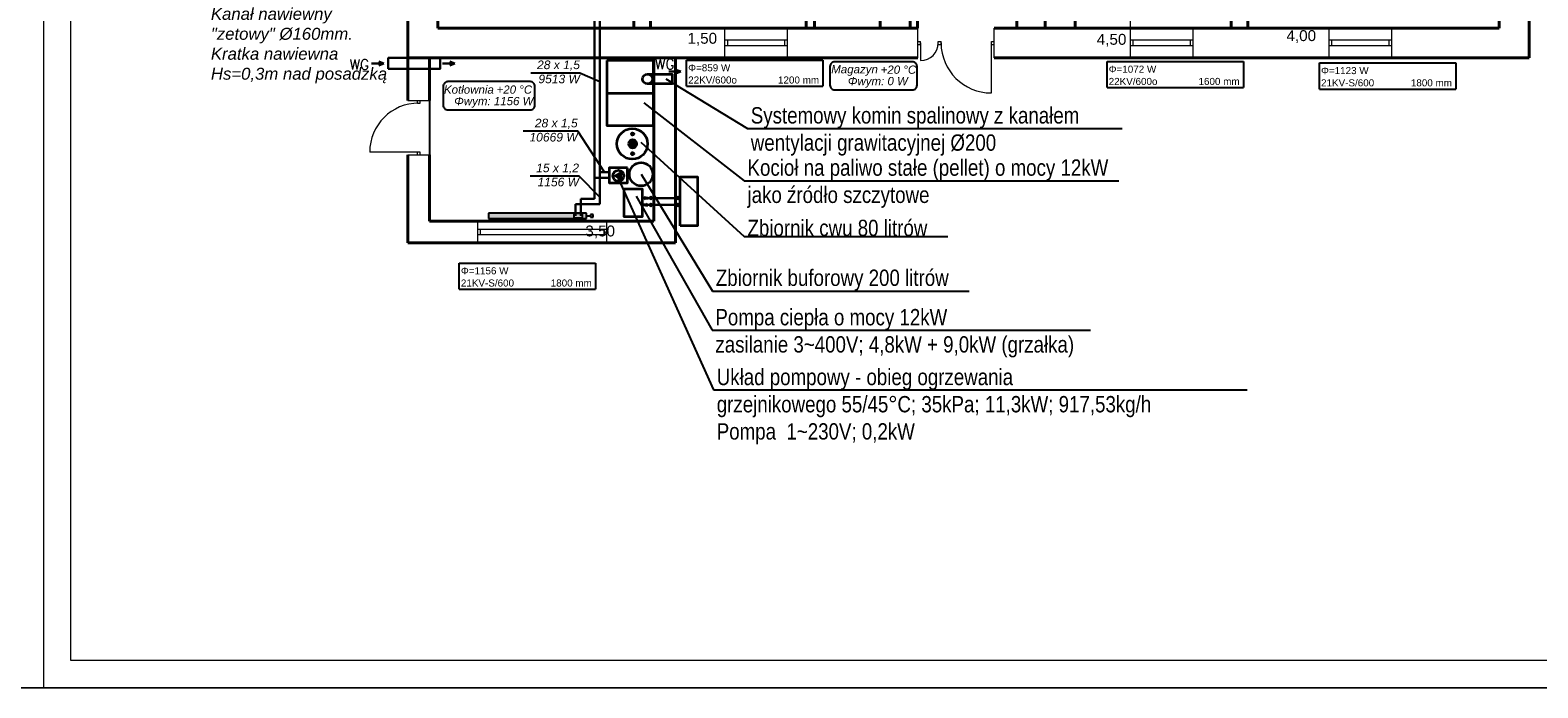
# Model space of a CAD drawing. Header units: millimetres. Extents: x 39871 to 53385, y 51832 to 57813.
# Tile 3 of 88: x 44046 to 46816, y 51832 to 53040. Entities that reach past the tile are written whole.
import ezdxf
from ezdxf import colors
from ezdxf.entities.mleader import LeaderData, LeaderLine
from ezdxf.enums import TextEntityAlignment as Align
from ezdxf.lldxf.tags import DXFTag
from ezdxf.math import Vec2, Vec3

# ---------------------------------------------------------------- set-up
doc = ezdxf.new("R2010")
doc.units = ezdxf.units.MM
for name, color, linetype, lineweight in [('cienka', 250, 'Continuous', 18), ('gruba', 8, 'Continuous', 40), ('IS_ARMATURA', 7, 'Continuous', 35), ('IS_KAN_OPIS', 7, 'Continuous', 30), ('IS_KT_OPIS', 100, 'Continuous', 15), ('IS_WENTN', 150, 'Continuous', 30), ('KRESKOWANIE', 9, 'Continuous', 0), ('Rurociągi (wszystkie)', 1, 'Continuous', 30), ('wymiary', 8, 'Continuous', 15)]:
    doc.layers.add(name, color=color, linetype=linetype, lineweight=lineweight)
for name, color, linetype in [('CP_UCSSPEC', 8, 'Continuous'), ('IS_Opisy_działek_Therm', 7, 'SOLID'), ('IS_Opisy_działek_Wodociag', 7, 'SOLID'), ('IS_Text_Armatury_Therm', 7, 'Continuous'), ('IS_Text_Konstrukcji', 7, 'Continuous'), ('IS_Text_Odbiornikow_Therm', 7, 'Continuous')]:
    doc.layers.add(name, color=color, linetype=linetype)
for name, color, linetype, true_color in [('IS_Armatura_podłączeniowa_grz._dolnozas.', 7, 'SOLID', 0x000000), ('IS_Armatura_Therm', 7, 'SOLID', 0x000000), ('IS_Grzejniki_Plan_rzut', 7, 'SOLID', 0x000000), ('IS_Konstrukcja', 7, 'SOLID', 0x000000)]:
    doc.layers.add(name, color=color, linetype=linetype, true_color=true_color)
doc.layers.add('IS_Powrót', color=5, linetype='DASH', lineweight=30, true_color=0x0000ff)
doc.layers.add('IS_Zasilanie', color=1, linetype='SOLID', lineweight=30, true_color=0xff0000)
doc.styles.add('ARIAL', font='ARIALN.TTF')
doc.styles.add('CP_ATTR', font='romans.shx')
doc.styles.add('FDBES', font='simplex.shx')
doc.styles.get("Standard").update_dxf_attribs({"font": 'GOTHIC.TTF'})
tags = doc.linetypes.add('DASH', pattern=[15, 10, -5]).pattern_tags.tags
tags[6:7] = [DXFTag(74, 4), DXFTag(75, 0), DXFTag(340, '0'), DXFTag(46, 0.0), DXFTag(50, 0.0), DXFTag(44, 0.0), DXFTag(45, 0.0)]
tags[4:5] = [DXFTag(74, 4), DXFTag(75, 0), DXFTag(340, '0'), DXFTag(46, 0.0), DXFTag(50, 0.0), DXFTag(44, 0.0), DXFTag(45, 0.0)]
tags = doc.linetypes.add('SOLID', pattern=[10, 10, 0]).pattern_tags.tags
tags[6:7] = [DXFTag(74, 4), DXFTag(75, 0), DXFTag(340, '0'), DXFTag(46, 0.0), DXFTag(50, 0.0), DXFTag(44, 0.0), DXFTag(45, 0.0)]
tags[4:5] = [DXFTag(74, 4), DXFTag(75, 0), DXFTag(340, '0'), DXFTag(46, 0.0), DXFTag(50, 0.0), DXFTag(44, 0.0), DXFTag(45, 0.0)]

# ---------------------------------------------------------------- blocks, each defined once
blk = doc.blocks.new('2dar_Flush03_ff7hats')
for p, q in [((-13.5, 0), (13.5, 0)), ((-17.5, -49), (-17.5, -4)), ((-11.5, -17.6), (-12.5, -44.4)), ((-6.7, -12), (6.7, -12)), ((-4.8, -17.9), (4.8, -17.9)), ((-4.8, -17.9), (-4.8, -23.5)), ((4.8, -17.9), (4.8, -23.5)), ((11.5, -17.6), (12.5, -44.4)), ((17.5, -4), (17.5, -49)), ((-12.5, -54), (12.5, -54)), ((-7.7, -48.9), (7.7, -48.9)), ((-7.7, -50), (7.7, -50)), ((-6.2, -33.2), (6.2, -33.2)), ((-6.2, -33.8), (6.2, -33.8))]:
    blk.add_line(p, q)
for centre, radius, start, end in [((-13.5, -4), 4, 90, 180), ((13.5, -4), 4, 0, 90), ((-12.5, -49), 5, 180, 270), ((12.5, -49), 5, 270, 0)]:
    blk.add_arc(centre, radius, start, end)
for centre, major_axis, start_param, end_param in [((-5.6, -25.7), (0, 7.54), 1.795387, 3.036651), ((-6.7, -17.6), (0, 5.59), 0, 1.570796), ((0, -23.5), (0, 5.59), 1.570796, 4.712389), ((5.5, -25.7), (0, 7.62), 3.249935, 4.46248), ((6.7, -17.6), (0, 5.59), -1.570796, 0), ((-7.7, -43.3), (0, 5.59), 1.664853, 3.141593), ((-7.7, -44.4), (0, 5.59), 1.570796, 3.141593), ((-5.6, -26.3), (0, 7.54), 1.783388, 3.036651), ((5.5, -26.2), (0, 7.62), 3.249935, 4.473293), ((7.7, -43.3), (0, 5.59), 3.141593, 4.618332), ((7.7, -44.4), (0, 5.59), 3.141593, 4.712389)]:
    blk.add_ellipse(centre, major_axis=major_axis, ratio=0.860324, start_param=start_param, end_param=end_param)
at = {"style": 'CP_ATTR', "flags": 9}
for tag in ['OTHER', 'PRICE', 'WEIGHT', 'CHARACTER', 'ORDER-NO', 'PRODUCT-TYPE', 'ARTICLE', 'PRODUCER', 'NUMBER', 'GROUP', 'NAME']:
    blk.add_attdef(tag, text='', height=0.00005, dxfattribs=at).set_placement((-14.7, -2.6), align=Align.MIDDLE_LEFT)
blk = doc.blocks.new('cp_insbp_1')
blk.add_point((0, 0))
at = {"style": 'CP_ATTR', "flags": 9}
for tag in ['FORM', 'TYPE', 'ID', 'WIDTH', 'HEIGHT', 'SYSTEM', 'VERSION', 'PIPE', 'OTHER']:
    blk.add_attdef(tag, text='', height=0.00005, dxfattribs=at).set_placement((-1, 1), align=Align.MIDDLE_LEFT)
blk = doc.blocks.new('cp_insbp_2')
blk.add_point((0, 0))
at = {"style": 'CP_ATTR', "flags": 9}
for tag in ['FORM', 'TYPE', 'ID', 'WIDTH', 'HEIGHT', 'SYSTEM', 'VERSION', 'PIPE', 'OTHER']:
    blk.add_attdef(tag, text='', height=0.00005, dxfattribs=at).set_placement((-1, 1), align=Align.MIDDLE_LEFT)
blk = doc.blocks.new('cp_insbp_3')
blk.add_point((0, 0))
at = {"style": 'CP_ATTR', "flags": 9}
for tag in ['OTHER', 'PIPE', 'VERSION', 'SYSTEM', 'HEIGHT', 'WIDTH', 'ID', 'TYPE', 'FORM']:
    blk.add_attdef(tag, text='', height=0.00005, dxfattribs=at).set_placement((-1, 1), align=Align.MIDDLE_LEFT)
blk = doc.blocks.new('2DARZ_115a_f5x525s')
for p, q in [((-21.5, 0), (21.5, 0)), ((-21.5, 0), (-21.5, -35)), ((21.5, 0), (21.5, -35)), ((-19, -5), (19, -5)), ((-19, -5), (-19, -32.5)), ((19, -5), (19, -32.5)), ((-21.5, -35), (21.5, -35)), ((-19, -32.5), (19, -32.5))]:
    blk.add_line(p, q)
blk.add_circle((0, -10.9), 1.75)
at = {"layer": 'CP_UCSSPEC', "xscale": 0.005, "yscale": 0.005, "zscale": 0.005}
for name, p in [('cp_insbp_2', (-21.5, 0)), ('cp_insbp_1', (0, 0)), ('cp_insbp_3', (21.5, 0))]:
    blk.add_blockref(name, p, dxfattribs=at)
at = {"style": 'CP_ATTR', "flags": 9}
for tag in ['OTHER', 'PRICE', 'WEIGHT', 'CHARACTER', 'ORDER-NO', 'PRODUCT-TYPE', 'ARTICLE', 'PRODUCER', 'NUMBER', 'GROUP', 'NAME']:
    blk.add_attdef(tag, text='', height=0.00005, dxfattribs=at).set_placement((-9.4, -1.2), align=Align.MIDDLE_LEFT)
blk = doc.blocks.new('cp_insbp_4')
blk.add_point((0, 0))
at = {"style": 'CP_ATTR', "flags": 9}
for tag in ['FORM', 'TYPE', 'ID', 'WIDTH', 'HEIGHT', 'SYSTEM', 'VERSION', 'PIPE', 'OTHER']:
    blk.add_attdef(tag, text='', height=0.0000025, dxfattribs=at).set_placement((0, 0), align=Align.MIDDLE_LEFT)
blk = doc.blocks.new('G$CBFF5C414')
for p, q in [((0, 43), (90.4, 43)), ((0, 0), (0, 43)), ((4, 39), (43.2, 39)), ((4, 4), (4, 39)), ((43.2, 39), (43.2, 4)), ((86.4, 39), (47.2, 39)), ((47.2, 39), (47.2, 4)), ((86.4, 4), (86.4, 39)), ((90.4, 43), (90.4, 0)), ((90.4, 0), (0, 0)), ((43.2, 4), (4, 4)), ((47.2, 4), (86.4, 4))]:
    blk.add_line(p, q)
for centre in [(33.6, 20.7), (56.8, 20.7)]:
    blk.add_circle(centre, 2.5)
at = {"layer": 'CP_UCSSPEC'}
for name, p, xscale, yscale, zscale in [('cp_insbp_2', (0, 43), 0.005, 0.005, 0.005), ('cp_insbp_1', (35, 43), 0.005, 0.005, 0.005), ('cp_insbp_3', (70, 43), 0.005, 0.005, 0.005), ('cp_insbp_4', (35, 21.5), 0.1, 0.1, 0.1), ('cp_insbp_4', (55.4, 21.5), -0.1, 0.1, 0.1)]:
    blk.add_blockref(name, p, dxfattribs=dict(at, xscale=xscale, yscale=yscale, zscale=zscale))
at = {"style": 'CP_ATTR', "flags": 9}
for tag in ['NAME', 'GROUP', 'NUMBER', 'PRODUCER', 'ARTICLE', 'PRODUCT-TYPE', 'ORDER-NO', 'CHARACTER', 'WEIGHT', 'PRICE', 'OTHER']:
    blk.add_attdef(tag, text='', height=0.00005, dxfattribs=at).set_placement((20.8, 43), align=Align.MIDDLE_LEFT)
blk = doc.blocks.new('G$C05CD4EAE')
at = {"layer": 'cienka'}
for p, q in [((975, 1792), (975, 1752)), ((1090, 1777), (975, 1777)), ((980, 1777), (980, 1767)), ((1085, 1777), (1085, 1767)), ((1090, 1792), (1090, 1752)), ((1117, 1792), (1117, 1752)), ((1232, 1777), (1117, 1777)), ((1122, 1777), (1122, 1767)), ((1227, 1777), (1227, 1767)), ((1232, 1792), (1232, 1752)), ((1090, 1767), (975, 1767)), ((1232, 1767), (1117, 1767)), ((1400, 1632), (1360, 1632)), ((1377.5, 1627), (1377.5, 1632)), ((1377.5, 1627), (1382.5, 1627)), ((1382.5, 1627), (1382.5, 1632)), ((1400, 1532), (1360, 1532)), ((1382.5, 1537), (1377.5, 1537)), ((1377.5, 1532), (1377.5, 1537)), ((1380, 1537), (1470, 1537)), ((1382.5, 1532), (1382.5, 1537)), ((298, 1492), (298, 1437)), ((413, 1469.5), (298, 1469.5)), ((303, 1469.5), (303, 1459.5)), ((408, 1469.5), (408, 1459.5)), ((413, 1492), (413, 1437)), ((625, 1492), (625, 1437)), ((625, 1469.5), (710, 1469.5)), ((630, 1469.5), (630, 1459.5)), ((705, 1469.5), (705, 1459.5)), ((710, 1492), (710, 1437)), ((795, 1469.5), (710, 1469.5)), ((715, 1469.5), (715, 1459.5)), ((790, 1469.5), (790, 1459.5)), ((795, 1492), (795, 1437)), ((1400, 1492), (1400, 1437)), ((1515, 1469.5), (1400, 1469.5)), ((1405, 1469.5), (1405, 1459.5)), ((1510, 1469.5), (1510, 1459.5)), ((1515, 1492), (1515, 1437)), ((1755, 1492), (1755, 1437)), ((1870, 1469.5), (1755, 1469.5)), ((1760, 1469.5), (1760, 1459.5)), ((1865, 1469.5), (1865, 1459.5)), ((1870, 1492), (1870, 1437)), ((413, 1459.5), (298, 1459.5)), ((625, 1459.5), (710, 1459.5)), ((795, 1459.5), (710, 1459.5)), ((1515, 1459.5), (1400, 1459.5)), ((1870, 1459.5), (1755, 1459.5)), ((1265.5, 1277), (1265.5, 1282)), ((1265.5, 1277), (1270.5, 1277)), ((1270.5, 1277), (1270.5, 1282)), ((962.5, 1252), (962.5, 1257)), ((962.5, 1252), (967.5, 1252)), ((967.5, 1252), (967.5, 1257)), ((2075, 1267), (2130, 1267)), ((2097.5, 1267), (2097.5, 1152)), ((2097.5, 1262), (2107.5, 1262)), ((2107.5, 1267), (2107.5, 1152)), ((1240.5, 1192), (1240.5, 1192)), ((1270.5, 1197), (1265.5, 1197)), ((1265.5, 1192), (1265.5, 1197)), ((1268, 1197), (1348, 1197)), ((1270.5, 1192), (1270.5, 1197)), ((967.5, 1162), (962.5, 1162)), ((962.5, 1157), (962.5, 1162)), ((965, 1162), (1055, 1162)), ((967.5, 1157), (967.5, 1162)), ((2075, 1152), (2130, 1152)), ((2097.5, 1157), (2107.5, 1157)), ((1595.3, 1106), (1595.3, 1111)), ((1600.3, 1106), (1600.3, 1111)), ((1595.3, 1106), (1600.3, 1106)), ((1600.3, 1026), (1595.3, 1026)), ((1595.3, 1021), (1595.3, 1026)), ((1597.8, 1026), (1677.8, 1026)), ((1600.3, 1021), (1600.3, 1026)), ((1067.5, 918), (1067.5, 978)), ((1007.5, 946), (1007.5, 890)), ((1072.5, 890), (1072.5, 946)), ((728.5, 920.5), (723.5, 920.5)), ((728.5, 915.5), (723.5, 915.5)), ((728.5, 915.5), (728.5, 920.5)), ((808.5, 915.5), (808.5, 920.5)), ((808.5, 920.5), (813.5, 920.5)), ((808.5, 918), (808.5, 838)), ((808.5, 915.5), (813.5, 915.5)), ((1007.5, 910.5), (1007.5, 925.5)), ((1012.5, 920.5), (1007.5, 920.5)), ((1012.5, 915.5), (1007.5, 915.5)), ((1012.5, 915.5), (1012.5, 920.5)), ((1067.5, 915.5), (1067.5, 920.5)), ((1067.5, 920.5), (1072.5, 920.5)), ((1067.5, 915.5), (1072.5, 915.5)), ((70, 872), (125, 872)), ((92.5, 872), (92.5, 757)), ((92.5, 867), (102.5, 867)), ((102.5, 872), (102.5, 757)), ((70, 757), (125, 757)), ((92.5, 762), (102.5, 762)), ((1404.2, 757), (1404.2, 745)), ((1409.2, 753.5), (1404.2, 753.5)), ((1409.2, 748.5), (1404.2, 748.5)), ((1409.2, 748.5), (1409.2, 753.5)), ((1409.2, 751), (1409.2, 696)), ((1464.2, 748.5), (1464.2, 753.5)), ((1464.2, 753.5), (1469.2, 753.5)), ((1464.2, 748.5), (1469.2, 748.5)), ((1469.2, 757), (1469.2, 745)), ((1496.2, 757), (1496.2, 745)), ((1501.2, 753.5), (1496.2, 753.5)), ((1501.2, 748.5), (1496.2, 748.5)), ((1501.2, 748.5), (1501.2, 753.5)), ((1501.2, 751), (1501.2, 696)), ((1556.2, 748.5), (1556.2, 753.5)), ((1556.2, 753.5), (1561.2, 753.5)), ((1556.2, 748.5), (1561.2, 748.5)), ((1561.2, 757), (1561.2, 745)), ((2075, 742), (2130, 742)), ((2097.5, 742), (2097.5, 627)), ((2097.5, 737), (2107.5, 737)), ((2107.5, 742), (2107.5, 627)), ((1002.5, 711), (1002.5, 679)), ((1007.5, 697.5), (1002.5, 697.5)), ((1007.5, 692.5), (1002.5, 692.5)), ((1007.5, 692.5), (1007.5, 697.5)), ((1077.5, 692.5), (1077.5, 697.5)), ((1077.5, 697.5), (1082.5, 697.5)), ((1077.5, 695), (1077.5, 625)), ((1077.5, 692.5), (1082.5, 692.5)), ((1082.5, 711), (1082.5, 679)), ((1132.5, 711), (1132.5, 679)), ((1137.5, 697.5), (1132.5, 697.5)), ((1137.5, 692.5), (1132.5, 692.5)), ((1137.5, 692.5), (1137.5, 697.5)), ((1137.5, 695), (1137.5, 625)), ((1207.5, 692.5), (1207.5, 697.5)), ((1207.5, 697.5), (1212.5, 697.5)), ((1207.5, 692.5), (1212.5, 692.5)), ((1212.5, 711), (1212.5, 679)), ((965, 674), (885, 674)), ((962.5, 674), (962.5, 679)), ((962.5, 674), (967.5, 674)), ((967.5, 674), (967.5, 679)), ((1265.5, 674), (1265.5, 679)), ((1265.5, 674), (1270.5, 674)), ((1270.5, 674), (1270.5, 679)), ((2075, 627), (2130, 627)), ((2097.5, 632), (2107.5, 632)), ((890.8, 532.5), (890.8, 592.5)), ((967.5, 594), (962.5, 594)), ((962.5, 589), (962.5, 594)), ((967.5, 589), (967.5, 594)), ((1270.5, 594), (1265.5, 594)), ((1265.5, 589), (1265.5, 594)), ((1268, 594), (1348, 594)), ((1270.5, 589), (1270.5, 594)), ((70, 577), (125, 577)), ((92.5, 577), (92.5, 462)), ((92.5, 572), (102.5, 572)), ((102.5, 577), (102.5, 462)), ((1597.8, 570), (1517.8, 570)), ((1595.3, 570), (1595.3, 575)), ((1595.3, 570), (1600.3, 570)), ((1600.3, 570), (1600.3, 575)), ((830.8, 525), (830.8, 540)), ((835.8, 535), (830.8, 535)), ((835.8, 530), (830.8, 530)), ((835.8, 530), (835.8, 535)), ((890.8, 530), (890.8, 535)), ((890.8, 535), (895.8, 535)), ((890.8, 530), (895.8, 530)), ((895.8, 525), (895.8, 540)), ((1600.3, 490), (1595.3, 490)), ((1595.3, 485), (1595.3, 490)), ((1600.3, 485), (1600.3, 490)), ((70, 462), (125, 462)), ((92.5, 467), (102.5, 467)), ((652, 395), (652, 340)), ((767, 395), (767, 340)), ((1007, 340), (1007, 395)), ((1147, 340), (1147, 395)), ((1397, 395), (1397, 340)), ((1512, 395), (1512, 340)), ((1762, 395), (1762, 340)), ((1877, 395), (1877, 340)), ((767, 372.5), (652, 372.5)), ((767, 362.5), (652, 362.5)), ((657, 372.5), (657, 362.5)), ((762, 372.5), (762, 362.5)), ((1007, 370), (1012, 370)), ((1007, 365), (1012, 365)), ((1012, 365), (1012, 370)), ((1012, 367.5), (1012, 335)), ((1044.5, 365), (1044.5, 370)), ((1044.5, 370), (1049.5, 370)), ((1044.5, 365), (1049.5, 365)), ((1049.5, 365), (1049.5, 370)), ((1142, 365), (1142, 370)), ((1142, 370), (1147, 370)), ((1142, 275.6), (1142, 367.5)), ((1142, 365), (1147, 365)), ((1512, 372.5), (1397, 372.5)), ((1512, 362.5), (1397, 362.5)), ((1402, 372.5), (1402, 362.5)), ((1507, 372.5), (1507, 362.5)), ((1877, 372.5), (1762, 372.5)), ((1877, 362.5), (1762, 362.5)), ((1767, 372.5), (1767, 362.5)), ((1872, 372.5), (1872, 362.5)), ((70, 262), (110, 262)), ((87.5, 257), (87.5, 262)), ((87.5, 257), (92.5, 257)), ((92.5, 257), (92.5, 262)), ((90, 167), (0, 167)), ((92.5, 167), (87.5, 167)), ((87.5, 162), (87.5, 167)), ((92.5, 162), (92.5, 167)), ((70, 162), (110, 162)), ((198, 40), (198, 0)), ((435, 40), (435, 0)), ((435, 25), (198, 25)), ((435, 15), (198, 15)), ((203, 25), (203, 15)), ((430, 25), (430, 15))]:
    blk.add_line(p, q, dxfattribs=at)
for centre, radius, start, end in [((1380, 1537), 90, 0, 90), ((1268, 1197), 80, 0, 91.7357), ((965, 1162), 90, 0, 90), ((1597.8, 1026), 80, 0, 91.7357), ((1072.9, 917.8), 60.4, 95.142, 179.8371), ((808.5, 918), 80, 180, 270), ((1409.2, 751), 55, 270, 0), ((1501.2, 751), 55, 270, 0), ((1077.5, 695), 70, 180, 270), ((1137.5, 695), 70, 270, 0), ((965, 674), 80, 180, 270), ((1268, 594), 80, 0, 90), ((895.8, 532.5), 60, 94.7802, 180), ((1597.8, 570), 80, 180, 270), ((1012, 367.5), 32.5, 270, 0), ((1142, 368.1), 92.5, 180.3917, 270), ((90, 167), 90, 90, 180)]:
    blk.add_arc(centre, radius, start, end, dxfattribs=at)
at = {"layer": 'gruba'}
for p, q in [((805, 1492), (805, 1792)), ((805, 1792), (1400, 1792)), ((1400, 1792), (1400, 1632)), ((845, 1492), (845, 1752)), ((845, 1752), (1360, 1752)), ((1360, 1752), (1360, 1632)), ((1360, 1532), (1360, 1492)), ((1400, 1532), (1400, 1492)), ((70, 1492), (1027, 1492)), ((70, 1492), (70, 262)), ((1027, 1437), (1027, 1492)), ((1177, 1492), (2130, 1492)), ((1177, 1437), (1177, 1492)), ((2130, 1492), (2130, 340)), ((125, 1437), (485, 1437)), ((125, 1437), (125, 946)), ((485, 1437), (485, 1257)), ((517, 1437), (485, 1437)), ((515.5, 1437), (515.5, 1257)), ((517, 1437), (939, 1437)), ((937.5, 1437), (937.5, 1257)), ((1005, 1437), (939, 1437)), ((992.5, 1437), (992.5, 1257)), ((1005, 1437), (1027, 1437)), ((1177, 1437), (1253, 1437)), ((1240.5, 1437), (1240.5, 1282)), ((1319, 1437), (1253, 1437)), ((1295.5, 1437), (1295.5, 1282)), ((1319, 1437), (2075, 1437)), ((1582.5, 1437), (1582.5, 1192)), ((1613, 1437), (1613, 1111)), ((2075, 1437), (2075, 946)), ((1240.5, 1282), (1295.5, 1282)), ((485, 1257), (515.5, 1257)), ((937.5, 1257), (992.5, 1257)), ((1582.5, 1192), (1240.5, 1192)), ((1240.5, 1192), (1240.5, 1145)), ((485, 1157), (485, 946)), ((485, 1157), (515.5, 1157)), ((515.5, 1157), (515.5, 946)), ((937.5, 1157), (864.5, 1157)), ((864.5, 1157), (864.5, 946)), ((937.5, 1157), (937.5, 946)), ((937.5, 1157), (992.5, 1157)), ((992.5, 1157), (992.5, 946)), ((1240.5, 1145), (1240.5, 1111)), ((1295.5, 1145), (1582.5, 1145)), ((1295.5, 1111), (1295.5, 1145)), ((1582.5, 1145), (1582.5, 1111)), ((1240.5, 1111), (1295.5, 1111)), ((1582.5, 1111), (1613, 1111)), ((1240.5, 1026), (1295.5, 1026)), ((1240.5, 1026), (1240.5, 946)), ((1295.5, 1026), (1296.2, 946)), ((1582.5, 1021), (1613, 1021)), ((1582.5, 1021), (1582.5, 946)), ((1613, 1021), (1613, 946)), ((125, 946), (485, 946)), ((125, 946), (125, 890)), ((515.5, 946), (723.5, 946)), ((723.5, 946), (723.5, 890)), ((813.5, 946), (937.5, 946)), ((813.5, 946), (813.5, 890)), ((992.5, 946), (1007.5, 946)), ((1072.5, 946), (1240.5, 946)), ((1296.2, 946), (1296.2, 890)), ((1386.2, 946), (1582.5, 946)), ((1386.2, 946), (1386.2, 890)), ((1613, 946), (1825, 946)), ((1825, 946), (1825, 890)), ((1915, 946), (2075, 946)), ((1915, 946), (1915, 890)), ((2075, 946), (2075, 890)), ((125, 890), (723.5, 890)), ((125, 890), (125, 395)), ((485, 890), (485, 832)), ((515.5, 890), (515.5, 832)), ((813.5, 890), (937.5, 890)), ((937.5, 890), (937.5, 679)), ((992.5, 890), (1007.5, 890)), ((992.5, 890), (992.5, 711)), ((1072.5, 890), (1240.5, 890)), ((1090.5, 890), (1090.5, 711)), ((1122.5, 890), (1122.5, 711)), ((1240.5, 890), (1240.5, 711)), ((1296.2, 890), (1296.2, 679)), ((1386.2, 890), (1582.5, 890)), ((1386.2, 890), (1386.2, 745)), ((1398.2, 890), (1398.2, 757)), ((1478.2, 890), (1478.2, 757)), ((1490.2, 890), (1490.2, 757)), ((1582.5, 575), (1582.5, 890)), ((1613, 890), (1825, 890)), ((1613, 890), (1613, 575)), ((1915, 890), (2075, 890)), ((2075, 890), (2075, 395)), ((515.5, 832), (485, 832)), ((992.5, 773), (1090.5, 773)), ((992.5, 766), (1090.5, 766)), ((1398.2, 757), (1404.2, 757)), ((1469.2, 757), (1478.2, 757)), ((1490.2, 757), (1496.2, 757)), ((1561.2, 757), (1582.5, 757)), ((485, 742), (485, 655)), ((515.5, 742), (485, 742)), ((515.5, 742), (515.5, 655)), ((1386.2, 745), (1404.2, 745)), ((1469.2, 745), (1496.2, 745)), ((1561.2, 745), (1582.5, 745)), ((485, 707), (215, 707)), ((215, 707), (215, 691)), ((992.5, 711), (1002.5, 711)), ((1082.5, 711), (1090.5, 711)), ((1122.5, 711), (1132.5, 711)), ((1212.5, 711), (1240.5, 711)), ((215, 691), (485, 691)), ((1003.5, 679), (937.5, 679)), ((992.5, 679), (1002.5, 679)), ((1082.5, 679), (1132.5, 679)), ((1212.5, 679), (1240.5, 679)), ((1296.2, 679), (1240.5, 679)), ((515.5, 655), (485, 655)), ((992.5, 589), (937.5, 589)), ((937.5, 589), (937.5, 395)), ((992.5, 589), (992.5, 395)), ((1240.5, 589), (1240.5, 395)), ((1296.2, 589), (1240.5, 589)), ((1296.2, 589), (1296.2, 395)), ((485, 565), (485, 395)), ((515.5, 565), (485, 565)), ((515.5, 565), (515.5, 395)), ((1613, 575), (1582.5, 575)), ((801.8, 540), (801.8, 395)), ((801.8, 540), (830.8, 540)), ((895.8, 540), (937.5, 540)), ((1406.2, 530), (1296.2, 530)), ((1406.2, 505), (1406.2, 530)), ((816.8, 525), (816.8, 395)), ((816.8, 525), (830.8, 525)), ((895.8, 525), (937.5, 525)), ((1406.2, 505), (1296.2, 505)), ((1613, 485), (1582.5, 485)), ((1582.5, 485), (1582.5, 395)), ((1613, 485), (1613, 395)), ((1006.5, 440), (992.5, 440)), ((1006.5, 440), (1006.5, 395)), ((1240.5, 440), (1188.5, 440)), ((1188.5, 440), (1188.5, 395)), ((1240.5, 395), (1240.5, 440)), ((485, 395), (125, 395)), ((517, 395), (485, 395)), ((563.3, 395), (517, 395)), ((808.3, 395), (563.3, 395)), ((939, 395), (808.3, 395)), ((1007, 395), (939, 395)), ((1147, 395), (1319.7, 395)), ((1253, 395), (1203, 395)), ((1638, 395), (1319.7, 395)), ((2075, 395), (1638, 395)), ((808.3, 340), (70, 340)), ((110, 340), (110, 262)), ((522, 40), (522, 340)), ((562, 0), (562, 340)), ((1007, 340), (808.3, 340)), ((1638, 340), (1147, 340)), ((2130, 340), (1638, 340)), ((70, 162), (70, 45)), ((110, 162), (110, 40)), ((70, 45), (70, 0)), ((110, 40), (522, 40)), ((70, 0), (562, 0))]:
    blk.add_line(p, q, dxfattribs=at)
at = {"layer": 'KRESKOWANIE', "ltscale": 20}
blk.add_lwpolyline([(1296.2, 505), (1397, 505), (1397, 395), (1296.2, 395)], close=True, dxfattribs=at)
blk.add_circle((1309.1, 492.7), 2.5, dxfattribs=at)
for p, rotation in [((1191.8, 946), 179.9999999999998), ((1090.5, 862.9), 269.9999999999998), ((1122.5, 800.5), 89.99999999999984), ((1582.5, 691.8), 269.9999999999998), ((260.3, 691), 359.9999999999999), ((1582.5, 634.4), 269.9999999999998), ((1240.5, 476.8), 269.9999999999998)]:
    blk.add_blockref('2DARZ_115a_f5x525s', p, dxfattribs=dict(at, rotation=rotation))
at = {"layer": 'KRESKOWANIE', "ltscale": 20, "xscale": -1}
for p in [(1181.8, 890), (1438.2, 890), (1539, 890)]:
    blk.add_blockref('2dar_Flush03_ff7hats', p, dxfattribs=at)
for name, p, rotation in [('G$CBFF5C414', (937.5, 829.7), 89.9999999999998), ('2dar_Flush03_ff7hats', (1041.5, 773), 179.9999999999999), ('G$CBFF5C414', (304.8, 750), 180)]:
    blk.add_blockref(name, p, dxfattribs=dict(at, rotation=rotation))
at = {"layer": 'KRESKOWANIE', "ltscale": 20}
blk.add_blockref('G$CBFF5C414', (304.8, 648), dxfattribs=at)
at = {"layer": 'wymiary', "insert": (975.3, 1925.3), "char_height": 25, "attachment_point": 1}
blk.add_mtext_dynamic_manual_height_columns('RZUT PARTERU', width=17463.969, gutter_width=125, heights=[0], dxfattribs=at)
blk = doc.blocks.new('kierunek przeplywu')
at = {"layer": 'IS_Opisy_działek_Wodociag', "linetype": 'ByBlock'}
for p, q in [((-7.9, 0), (-5, 2.9)), ((-7.9, 0), (-5, -2.9)), ((-5, 2.9), (-5, 0.9)), ((-5, 0.9), (0, 0.9)), ((0, 0.9), (0, 0)), ((0, -0.9), (0, 0)), ((-5, -2.9), (-5, -0.9)), ((-5, -0.9), (0, -0.9))]:
    blk.add_line(p, q, dxfattribs=at)
blk = doc.blocks.new('_None')

msp = doc.modelspace()

# ---------------------------------------------------------------- hatches: boundary and pattern name
at = {"layer": 'IS_ARMATURA'}
for points in [[(45160.6, 52831.3), (45149.3, 52824.7), (45149.3, 52837.8)], [(45116.9, 52772.6), (45132.1, 52763.9), (45132.1, 52781.3)]]:
    msp.add_hatch(color=256, dxfattribs=at).paths.add_polyline_path(points)
at = {"layer": 'IS_Grzejniki_Plan_rzut'}
msp.add_hatch(color=8, dxfattribs=at).paths.add_polyline_path([(44888.2, 52694.2), (45068.2, 52694.2), (45068.2, 52704.2), (44888.2, 52704.2)])
at = {"layer": 'IS_Opisy_działek_Therm'}
h = msp.add_hatch(color=1, dxfattribs=at)
edge = h.paths.add_edge_path()
edge.add_arc((45093, 52779), 2.4, 0, 360)
at = {"layer": 'IS_Powrót'}
h = msp.add_hatch(color=256, dxfattribs=at)
edge = h.paths.add_edge_path()
edge.add_arc((45083, 52769), 2.4, 0, 360)

# ---------------------------------------------------------------- linework, layer by layer
at = {"layer": 'cienka'}
for p, q in [((44071.3, 51831.6), (44071.3, 54801.6)), ((44071.3, 51831.6), (44071.3, 54801.6)), ((44121.3, 51881.6), (44121.3, 54751.6))]:
    msp.add_line(p, q, dxfattribs=at)
at = {"layer": 'IS_ARMATURA'}
for p, q in [((45105.4, 52924.7), (45191.4, 52924.7)), ((45149.3, 52824.7), (45149.3, 52837.8)), ((45149.3, 52837.8), (45160.6, 52831.3)), ((45160.6, 52831.3), (45149.3, 52824.7)), ((45132.1, 52763.9, 0), (45132.1, 52781.3, 0))]:
    msp.add_line(p, q, dxfattribs=at)
for points in [[(45105.4, 52984.2), (45105.4, 52865.2), (45191.4, 52865.2), (45191.4, 52984.2)], [(45143.8, 52787.4), (45110.2, 52787.4), (45110.2, 52759.4), (45143.8, 52759.4)], [(45240.2, 52680.5), (45240.2, 52770.5), (45272.2, 52770.5), (45272.2, 52680.5)], [(45137.2, 52748.1), (45137.2, 52698.1), (45171.2, 52698.1), (45171.2, 52748.1)]]:
    msp.add_lwpolyline(points, close=True, dxfattribs=at)
msp.add_lwpolyline([(45180.4, 52959.4), (45225.6, 52959.4), (45225.6, 52941.4), (45180.4, 52941.4)], dxfattribs=at)
for centre, radius in [((45180.4, 52950.4), 9), ((45152.4, 52831.3), 28.2), ((45153.1, 52849.3), 2), ((45153.1, 52849.3), 1), ((45168.6, 52775.5), 21.5), ((45153.1, 52813.3), 2), ((45153.1, 52813.3), 1)]:
    msp.add_circle(centre, radius, dxfattribs=at)
at = {"layer": 'IS_ARMATURA', "extrusion": (0, 0, -1)}
msp.add_ellipse((45153.1, 52831.3), major_axis=(-7.56, 0), ratio=1, dxfattribs=at)
at = {"layer": 'IS_ARMATURA'}
msp.add_ellipse((45127, 52772.6, 0), major_axis=(10.1, 0), ratio=1, dxfattribs=at)
at = {"layer": 'IS_Armatura_podłączeniowa_grz._dolnozas.'}
for p, q in [((45061.2, 52703.2), (45045.2, 52703.2)), ((45045.2, 52703.2), (45045.2, 52695.2)), ((45045.2, 52695.2), (45061.2, 52695.2)), ((45061.2, 52695.2), (45061.2, 52703.2))]:
    msp.add_line(p, q, dxfattribs=at)
at = {"layer": 'IS_Armatura_Therm'}
for p, q in [((45068.2, 52699.2), (45075.7, 52699.2)), ((45080.7, 52701.7), (45075.7, 52701.7)), ((45075.7, 52701.7), (45075.7, 52696.7)), ((45075.7, 52696.7), (45080.7, 52696.7)), ((45080.7, 52696.7), (45080.7, 52701.7))]:
    msp.add_line(p, q, dxfattribs=at)
at = {"layer": 'IS_Grzejniki_Plan_rzut'}
for p, q in [((44888.2, 52704.2), (44888.2, 52694.2)), ((45068.2, 52704.2), (44888.2, 52704.2)), ((44888.2, 52704.2), (44888.2, 52694.2)), ((44888.2, 52694.2), (45068.2, 52694.2)), ((44896.9, 52694.2), (44896.9, 52689.2)), ((44896.9, 52694.2), (44896.9, 52689.2)), ((44896.9, 52689.2), (44899.4, 52689.2)), ((44896.9, 52689.2), (44899.4, 52689.2)), ((44899.4, 52689.2), (44899.4, 52694.2)), ((44899.4, 52689.2), (44899.4, 52694.2)), ((45056.9, 52689.2), (45056.9, 52694.2)), ((45059.4, 52689.2), (45056.9, 52689.2)), ((45059.4, 52689.2), (45056.9, 52689.2)), ((45059.4, 52694.2), (45059.4, 52689.2)), ((45068.2, 52694.2), (45068.2, 52704.2))]:
    msp.add_line(p, q, dxfattribs=at)
at = {"layer": 'IS_Konstrukcja', "color": 9}
for p, q in [((44767.6, 52989.2), (44780.1, 52989.2)), ((45170.3, 52989.2), (44767.6, 52989.2)), ((44780.1, 52989.2), (44780.1, 52689.2)), ((45192.1, 52989.2), (45170.3, 52989.2)), ((45192.1, 52689.2), (45192.1, 52989.2)), ((44780.1, 52689.2), (45192.1, 52689.2))]:
    msp.add_line(p, q, dxfattribs=at)
at = {"layer": 'IS_KT_OPIS', "color": 0}
for p, q in [((48221.3, 51881.6), (44121.3, 51881.6)), ((44071.3, 51831.6), (39871.3, 51831.6)), ((39871.3, 51831.6), (44071.3, 51831.6)), ((48271.3, 51831.6), (44071.3, 51831.6)), ((44071.3, 51831.6), (48271.3, 51831.6)), ((44071.3, 51831.6), (47041.3, 51831.6))]:
    msp.add_line(p, q, dxfattribs=at)
at = {"layer": 'IS_Opisy_działek_Therm'}
for p, q in [((45056.2, 52961.4), (44966.2, 52961.4)), ((45093, 52945.3), (45056.2, 52961.4)), ((45052.1, 52854.4), (44952.2, 52854.4)), ((45101.6, 52779), (45052.1, 52854.4)), ((45054.6, 52771.9), (44964.6, 52771.9)), ((45093, 52733.3), (45054.6, 52771.9))]:
    msp.add_line(p, q, dxfattribs=at)
at = {"layer": 'IS_Powrót'}
for p, q in [((45083, 52935.3), (45083, 53089.1)), ((45083, 52935.3), (45083, 52730.5)), ((45110.9, 52769), (45083, 52769)), ((45083, 52730.5), (45058.2, 52730.5)), ((45058.2, 52730.5), (45058.2, 52699.2))]:
    msp.add_line(p, q, dxfattribs=at)
at = {"layer": 'IS_Text_Konstrukcji', "linetype": 'SOLID'}
for points in [[(45524.3, 52930.3), (45667, 52930.3, 0.414214), (45675.6, 52939), (45675.6, 52973.7, 0.414214), (45667, 52982.3), (45524.3, 52982.3, 0.414214), (45515.6, 52973.7), (45515.6, 52939, 0.414214), (45524.3, 52930.3)], [(44813.8, 52893.7), (44965, 52893.7, 0.414214), (44973.6, 52902.3), (44973.6, 52937, 0.414214), (44965, 52945.7), (44813.8, 52945.7, 0.414214), (44805.1, 52937), (44805.1, 52902.3, 0.414214), (44813.8, 52893.7)]]:
    msp.add_lwpolyline(points, format="xyb", dxfattribs=at)
at = {"layer": 'IS_Text_Odbiornikow_Therm', "linetype": 'SOLID'}
for p, q in [((45252.1, 52937.3), (45252.1, 52985.3)), ((45252.1, 52985.3), (45502.6, 52985.3)), ((45502.6, 52985.3), (45502.6, 52937.3)), ((46024.6, 52934.6), (46024.6, 52982.6)), ((46024.6, 52982.6), (46275.1, 52982.6)), ((46275.1, 52982.6), (46275.1, 52934.6)), ((46414.7, 52932.1), (46414.7, 52980.1)), ((46414.7, 52980.1), (46665.2, 52980.1)), ((46665.2, 52980.1), (46665.2, 52932.1)), ((45252.1, 52937.3), (45502.6, 52937.3)), ((46024.6, 52934.6), (46275.1, 52934.6)), ((46414.7, 52932.1), (46665.2, 52932.1)), ((44834.6, 52564.1), (44834.6, 52612.1)), ((44834.6, 52612.1), (45085.1, 52612.1)), ((45085.1, 52612.1), (45085.1, 52564.1)), ((44834.6, 52564.1), (45085.1, 52564.1))]:
    msp.add_line(p, q, dxfattribs=at)
at = {"layer": 'IS_WENTN'}
for p, q in [((44673.5, 52979.2), (44696, 52979.2)), ((44696, 52979.2), (44686.7, 52982.8)), ((44686.7, 52975.6), (44696, 52979.2)), ((44803.9, 52979.2), (44826.4, 52979.2)), ((44826.4, 52979.2), (44817.1, 52982.8)), ((44817.1, 52975.6), (44826.4, 52979.2))]:
    msp.add_line(p, q, dxfattribs=at)
at = {"layer": 'IS_WENTN', "color": 0}
for p, q in [((45219.3, 52964), (45241.8, 52964)), ((45232.5, 52967.5), (45241.8, 52964)), ((45241.8, 52964), (45232.5, 52960.4))]:
    msp.add_line(p, q, dxfattribs=at)
at = {"layer": 'IS_WENTN'}
for points in [[(44704.1, 52969.2), (44779.8, 52969.2), (44779.8, 52989.2), (44704.1, 52989.2)], [(44779.8, 52969.2), (44799.8, 52969.2), (44799.8, 52989.2), (44779.8, 52989.2)]]:
    msp.add_lwpolyline(points, close=True, dxfattribs=at)
at = {"layer": 'IS_Zasilanie'}
for p, q in [((45093, 52945.3), (45093, 53079.1)), ((45093, 52945.3), (45093, 52720.5)), ((45110.2, 52779), (45093, 52779)), ((45093, 52720.5), (45048.2, 52720.5)), ((45048.2, 52720.5), (45048.2, 52699.2))]:
    msp.add_line(p, q, dxfattribs=at)
at = {"layer": 'IS_Zasilanie', "ltscale": 30}
for p, q in [((45173.5, 52731.7), (45171.2, 52731.7)), ((45184.5, 52731.7), (45181.4, 52731.7)), ((45188.5, 52731.7), (45233.9, 52731.7)), ((45240.2, 52731.7), (45237.9, 52731.7))]:
    msp.add_line(p, q, dxfattribs=at)
for centre in [(45186.5, 52731.7), (45235.9, 52731.7)]:
    msp.add_circle(centre, 2, dxfattribs=at)
at = {"layer": 'Rurociągi (wszystkie)', "color": 150}
for p, q in [((45173.5, 52719.1), (45171.2, 52719.1)), ((45184.5, 52719.1), (45181.4, 52719.1)), ((45233.9, 52719.1), (45188.5, 52719.1)), ((45240.2, 52719.1), (45237.9, 52719.1))]:
    msp.add_line(p, q, dxfattribs=at)
for centre in [(45186.5, 52719.1), (45235.9, 52719.1)]:
    msp.add_circle(centre, 2, dxfattribs=at)

# ---------------------------------------------------------------- block references
at = {"layer": 'cienka'}
msp.add_blockref('G$C05CD4EAE', (44670.1, 52649.2), dxfattribs=at)
at = {"layer": 'IS_Opisy_działek_Wodociag', "linetype": 'ByBlock', "xscale": -1}
for p, rotation in [((45181.4, 52731.7), 180), ((45173.5, 52719.1), 359.9999999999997)]:
    msp.add_blockref('kierunek przeplywu', p, dxfattribs=dict(at, rotation=rotation))

# ---------------------------------------------------------------- texts
at = {"layer": 'IS_Opisy_działek_Therm', "char_height": 15.84}
for s, insert, attachment_point in [('\\fArial|b0|i1;28 x 1,5', (45056.2, 52965.7), 9), ('\\fArial|b0|i1;9513 W', (45056.2, 52958.5), 3), ('\\fArial|b0|i1;28 x 1,5', (45052.1, 52858.7), 9), ('\\fArial|b0|i1;10669 W', (45052.1, 52851.5), 3), ('\\fArial|b0|i1;15 x 1,2', (45054.6, 52776.3), 9), ('\\fArial|b0|i1;1156 W', (45054.6, 52769.1), 3)]:
    msp.add_mtext(s, dxfattribs=dict(at, insert=insert, attachment_point=attachment_point))
at = {"layer": 'IS_Text_Armatury_Therm', "linetype": 'SOLID', "char_height": 20}
for s, insert, attachment_point in [('\\fArial|b0|i0;1,50  ', (45308.2, 53011.6), 9), ('\\fArial|b0|i0;4,50  ', (46060.1, 53009.7), 9), ('\\fArial|b0|i0;4,00  ', (46408.6, 53016.5), 9), ('\\fArial|b0|i0;3,50  ', (45066.3, 52657.5), 7)]:
    msp.add_mtext(s, dxfattribs=dict(at, insert=insert, attachment_point=attachment_point))
at = {"layer": 'IS_Text_Konstrukcji', "linetype": 'SOLID', "insert": (44685.2, 53011.9), "char_height": 22, "width": 306.891, "attachment_point": 6}
msp.add_mtext('\\pxql;{\\fArial|b0|i1|c0|p0;Kanał nawiewny "zetowy" %%c160mm. Kratka nawiewna\\PHs=0,3m nad posadzką}', dxfattribs=at)
at = {"layer": 'IS_Text_Konstrukcji', "linetype": 'SOLID', "char_height": 15.12}
for s, insert, attachment_point in [('\\fArial|b0|i1;Magazyn', (45603.6, 52956.3), 9), ('\\fArial|b0|i1;+20 °C', (45608.6, 52959.9), 7), ('\\fArial|b0|i1;Kotłownia', (44898.1, 52923.3), 9), ('\\fArial|b0|i1;+20 °C', (44903.1, 52923.3), 7), ('\\fArial|b0|i1;Φwym: 0 W', (45603.6, 52954.2), 2), ('\\fArial|b0|i1;Φwym: 1156 W', (44898.1, 52917.5), 2)]:
    msp.add_mtext(s, dxfattribs=dict(at, insert=insert, attachment_point=attachment_point))
at = {"layer": 'IS_Text_Odbiornikow_Therm', "linetype": 'SOLID', "char_height": 12.96, "attachment_point": 7}
for s, insert in [('\\fArial|b0|i0;Φ=859 W', (45255.1, 52964.5)), ('\\fArial|b0|i0;Φ=1072 W', (46027.6, 52961.9)), ('\\fArial|b0|i0;Φ=1123 W', (46417.7, 52959.3)), ('\\fArial|b0|i0;22KV/600o', (45255.1, 52942)), ('\\fArial|b0|i0;1200 mm', (45420.1, 52942)), ('\\fArial|b0|i0;22KV/600o', (46027.6, 52939.4)), ('\\fArial|b0|i0;1600 mm', (46192.6, 52939.4)), ('\\fArial|b0|i0;21KV-S/600', (46417.7, 52936.8)), ('\\fArial|b0|i0;1800 mm', (46582.7, 52936.8)), ('\\fArial|b0|i0;Φ=1156 W', (44837.6, 52591.4)), ('\\fArial|b0|i0;21KV-S/600', (44837.6, 52568.9)), ('\\fArial|b0|i0;1800 mm', (45002.6, 52568.9))]:
    msp.add_mtext(s, dxfattribs=dict(at, insert=insert))
at = {"layer": 'IS_WENTN', "style": 'FDBES'}
msp.add_text('WG', height=18.75, dxfattribs=at).set_placement((44632.9, 52977.2), align=Align.MIDDLE_LEFT)
at = {"layer": 'IS_WENTN', "color": 0, "style": 'FDBES'}
msp.add_text('WG', height=18.75, dxfattribs=at).set_placement((45193.9, 52977.7), align=Align.MIDDLE_LEFT)

# ---------------------------------------------------------------- leaders
at = {"layer": 'IS_KAN_OPIS', "color": 212}
ml = msp.add_multileader_mtext('Standard', dxfattribs=at)
ml.set_content('{\\C256;Systemowy komin spalinowy z kanałem wentylacji grawitacyjnej %%C200}', color=212, style='ARIAL')
ml.set_leader_properties(color=212)
ml.set_arrow_properties(name='NONE')
ml.build(insert=Vec2(0, 0))
ml.multileader.update_dxf_attribs({"text_left_attachment_type": 6, "text_right_attachment_type": 6, "dogleg_length": 5, "arrow_head_size": 3})
ctx = ml.context
ctx.base_point, ctx.char_height, ctx.arrow_head_size, ctx.landing_gap_size, ctx.plane_origin = Vec3(45369.1, 52859.4), 30, 3, 1, Vec3(45958.6, 52735)
ctx.left_attachment, ctx.right_attachment = 6, 6
notes = []
notes.append((ctx, [(0, (1, 1, 0), (45364.1, 52859.4), (1, 0), 5, [(0, [(45213.8, 52950.8)], 0, [])])]))
ctx.mtext.insert, ctx.mtext.width, ctx.mtext.flow_direction = Vec3(45370.1, 52898.7), 675.311, 5
ml = msp.add_multileader_mtext('Standard', dxfattribs=at)
ml.set_content('{\\C256;Kocioł na paliwo stałe (pellet) o mocy 12kW jako źródło szczytowe}', color=212, style='ARIAL')
ml.set_leader_properties(color=212)
ml.set_arrow_properties(name='NONE')
ml.build(insert=Vec2(0, 0))
ml.multileader.update_dxf_attribs({"text_left_attachment_type": 6, "text_right_attachment_type": 6, "dogleg_length": 5, "arrow_head_size": 3})
ctx = ml.context
ctx.base_point, ctx.char_height, ctx.arrow_head_size, ctx.landing_gap_size, ctx.plane_origin = Vec3(45363.1, 52763.4), 30, 3, 1, Vec3(45958.6, 52662.2)
ctx.left_attachment, ctx.right_attachment = 6, 6
notes.append((ctx, [(0, (1, 1, 0), (45358.1, 52763.4), (1, 0), 5, [(0, [(45173.7, 52906.4)], 0, [])])]))
ctx.mtext.insert, ctx.mtext.width, ctx.mtext.flow_direction = Vec3(45364.1, 52802.7), 675.311, 5
ml = msp.add_multileader_mtext('Standard', dxfattribs=at)
ml.set_content('{\\C256;Zbiornik cwu 80 litrów}', color=212, style='ARIAL')
ml.set_leader_properties(color=212)
ml.set_arrow_properties(name='NONE')
ml.build(insert=Vec2(0, 0))
ml.multileader.update_dxf_attribs({"text_left_attachment_type": 6, "text_right_attachment_type": 6, "dogleg_length": 5, "arrow_head_size": 3})
ctx = ml.context
ctx.base_point, ctx.char_height, ctx.arrow_head_size, ctx.landing_gap_size, ctx.plane_origin = Vec3(45363.1, 52661.2), 30, 3, 1, Vec3(45958.6, 52582)
ctx.left_attachment, ctx.right_attachment = 6, 6
notes.append((ctx, [(0, (1, 1, 0), (45358.1, 52661.2), (1, 0), 5, [(0, [(45168, 52834.3)], 0, [])])]))
ctx.mtext.insert, ctx.mtext.width, ctx.mtext.flow_direction = Vec3(45364.1, 52691.8), 364.585, 5
ml = msp.add_multileader_mtext('Standard', dxfattribs=at)
ml.set_content('\\pxql;{\\C256;Układ pompowy - \\A1;obieg ogrzewania\\Pgrzejnikowego 55/45%%DC; 35kPa; 11,3kW; 917,53kg/h\\P\\C1;Pompa  1~230V; 0,2kW}', color=212, style='ARIAL')
ml.set_leader_properties(color=212)
ml.set_arrow_properties(name='NONE')
ml.build(insert=Vec2(0, 0))
ml.multileader.update_dxf_attribs({"text_left_attachment_type": 6, "text_right_attachment_type": 6, "dogleg_length": 5, "arrow_head_size": 3})
ctx = ml.context
ctx.base_point, ctx.char_height, ctx.arrow_head_size, ctx.landing_gap_size, ctx.plane_origin = Vec3(45306.6, 52379.5), 30, 3, 1, Vec3(43632.7, 52295.4)
ctx.left_attachment, ctx.right_attachment = 6, 6
notes.append((ctx, [(0, (1, 1, 0), (45301.6, 52379.5), (1, 0), 5, [(0, [(45125.4, 52771)], 0, [])])]))
ctx.mtext.insert, ctx.mtext.width, ctx.mtext.flow_direction = Vec3(45307.6, 52417.9), 8077.04, 5
ml = msp.add_multileader_mtext('Standard', dxfattribs=at)
ml.set_content('{\\C256;Zbiornik buforowy 200 litrów}', color=212, style='ARIAL')
ml.set_leader_properties(color=212)
ml.set_arrow_properties(name='NONE')
ml.build(insert=Vec2(0, 0))
ml.multileader.update_dxf_attribs({"text_left_attachment_type": 6, "text_right_attachment_type": 6, "dogleg_length": 5, "arrow_head_size": 3})
ctx = ml.context
ctx.base_point, ctx.char_height, ctx.arrow_head_size, ctx.landing_gap_size, ctx.plane_origin = Vec3(45304.9, 52560.9), 30, 3, 1, Vec3(45958.6, 52534.5)
ctx.left_attachment, ctx.right_attachment = 6, 6
notes.append((ctx, [(0, (1, 1, 0), (45299.9, 52560.9), (1, 0), 5, [(0, [(45168.6, 52775.5)], 0, [])])]))
ctx.mtext.insert, ctx.mtext.width, ctx.mtext.flow_direction = Vec3(45305.9, 52600.2), 460.954, 5
ml = msp.add_multileader_mtext('Standard', dxfattribs=at)
ml.set_content('\\pxql;{\\C256;Pompa ciepła o mocy 12kW\\P\\C1;zasilanie 3~400V; 4,8kW + 9,0kW (grzałka)}', color=212, style='ARIAL')
ml.set_leader_properties(color=212)
ml.set_arrow_properties(name='NONE')
ml.build(insert=Vec2(0, 0))
ml.multileader.update_dxf_attribs({"text_left_attachment_type": 6, "text_right_attachment_type": 6, "dogleg_length": 5, "arrow_head_size": 3})
ctx = ml.context
ctx.base_point, ctx.char_height, ctx.arrow_head_size, ctx.landing_gap_size, ctx.plane_origin = Vec3(45304.1, 52488.8), 30, 3, 1, Vec3(46934.9, 52649.3)
ctx.left_attachment, ctx.right_attachment = 6, 6
notes.append((ctx, [(0, (1, 1, 0), (45299.1, 52488.8), (1, 0), 5, [(0, [(45159.6, 52735.3)], 0, [])])]))
ctx.mtext.insert, ctx.mtext.width, ctx.mtext.flow_direction = Vec3(45305.1, 52527.8), 682.003, 5
for ctx, leaders in notes:
    for number, flags, end, landing, length, lines in leaders:
        leader = LeaderData()
        leader.index, (leader.has_last_leader_line, leader.has_dogleg_vector, leader.attachment_direction) = number, flags
        leader.last_leader_point, leader.dogleg_vector, leader.dogleg_length = Vec3(end), Vec3(landing), length
        for number, points, colour, breaks in lines:
            line = LeaderLine()
            line.index, line.vertices, line.color, line.breaks = number, Vec3.list(points), colors.encode_raw_color(colour), breaks
            leader.lines.append(line)
        ctx.leaders.append(leader)

doc.saveas('drawing.dxf')
